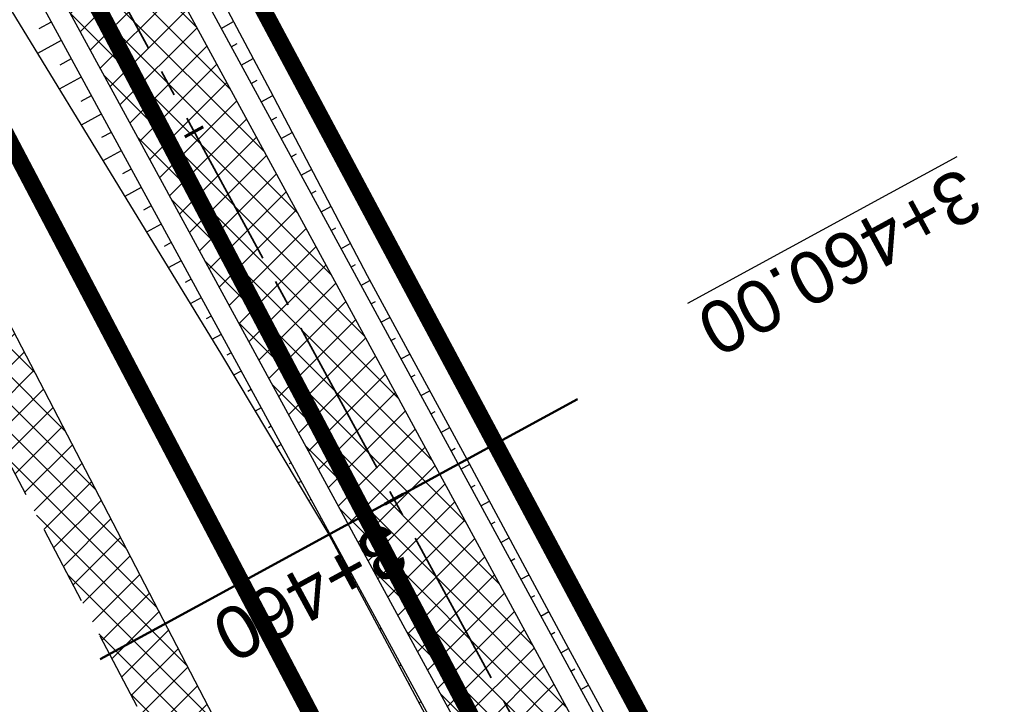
# Model space of a CAD drawing. Header units: metres. Extents: x 7529682 to 7533711, y 5721195 to 5727842.
# Tile 77 of 232: x 7531320 to 7531344, y 5724738 to 5724754. Entities that reach past the tile are written whole.
import ezdxf

# ---------------------------------------------------------------- set-up
doc = ezdxf.new("R2010")
doc.units = ezdxf.units.M
for name, pattern in [('817-dzialki-09-05-04$0$HIDDEN', [0.375, 0.25, -0.125]), ('ACAD_ISO05W100', [33, 24, -3, 0, -3, 0, -3]), ('CENTER2', [28.575000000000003, 19.05, -3.175, 3.175, -3.175]), ('HIDDEN', [9.524999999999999, 6.35, -3.175])]:
    doc.linetypes.add(name, pattern=pattern)
for name, color, linetype in [('C-DROGI-SYTUACJA', 7, 'Continuous'), ('C-DROGI-SYTUACJA-ETYKIETY', 7, 'Continuous'), ('D-hatch-pobocza', 131, 'Continuous'), ('D-pobocza', 60, 'Continuous'), ('D-rowy', 160, 'Continuous'), ('D-skarpa', 2, 'Continuous'), ('D-skarpa-kreskowanie', 2, 'Continuous')]:
    doc.layers.add(name, color=color, linetype=linetype)
for name, color, linetype, lineweight, true_color in [('D-hatch-ciag-pieszo-rowerowy', 7, 'Continuous', 13, 0xff9f80), ('D-LR-etap-III', 7, '817-dzialki-09-05-04$0$HIDDEN', 50, 0x00008f), ('D-przekroje-pop', 7, 'Continuous', 50, 0x000099)]:
    doc.layers.add(name, color=color, linetype=linetype, lineweight=lineweight, true_color=true_color)
for name, color, linetype, lineweight in [('D-krawędzie', 3, 'Continuous', 30), ('D-obrzeża', 2, 'Continuous', 30), ('D-pas-drogowy', 7, 'ACAD_ISO05W100', 50)]:
    doc.layers.add(name, color=color, linetype=linetype, lineweight=lineweight)
doc.layers.add('poprzeczki', color=7, linetype='Continuous', true_color=0x0000c7)
doc.styles.get("Standard").update_dxf_attribs({"font": 'arial.ttf'})

# ---------------------------------------------------------------- blocks, each defined once
blk = doc.blocks.new('AeccTickLine')
at = {"color": 0, "linetype": 'ByBlock', "lineweight": -2}
blk.add_line((0, 1), (-3.673819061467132e-16, -1), dxfattribs=at)

msp = doc.modelspace()

# ---------------------------------------------------------------- hatches: boundary and pattern name
at = {"layer": 'D-hatch-ciag-pieszo-rowerowy'}
h = msp.add_hatch(dxfattribs=at)
h.set_pattern_fill('ANSI37', color=256, scale=0.15, style=0)
h.set_pattern_definition([(45, (0.8853450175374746, 0.4649341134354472), (-0.3367596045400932, 0.3367596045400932), []), (135, (0.8853450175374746, 0.4649341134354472), (-0.3367596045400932, -0.3367596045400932), [])])
h.paths.add_polyline_path([(7531367.377036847, 5724666.22135762), (7531369.43540033, 5724667.677868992), (7531364.840925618, 5724676.397640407), (7531345.224062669, 5724715.750217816), (7531314.267532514, 5724772.612506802), (7531308.110039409, 5724784.431605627), (7531305.884994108, 5724783.291926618), (7531312.052212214, 5724771.453899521), (7531343.011382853, 5724714.585280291), (7531362.628782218, 5724675.232985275)])
at = {"layer": 'D-hatch-pobocza'}
h = msp.add_hatch(dxfattribs=at)
h.set_pattern_fill('ANSI37', color=256, scale=0.15, style=0)
h.set_pattern_definition([(45, (0, 0), (-0.3367596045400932, 0.3367596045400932), []), (135, (0, 0), (-0.3367596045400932, -0.3367596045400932), [])])
h.paths.add_polyline_path([(7531327.019999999, 5724733.24), (7531314.57, 5724757.21), (7531302.376963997, 5724780.71917558), (7531302.440936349, 5724776.853417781), (7531306.739858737, 5724768.664832), (7531335.094443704, 5724714.652299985), (7531357.3191504, 5724672.438740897), (7531360.382455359, 5724666.624949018), (7531361.969999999, 5724665.57), (7531363.099643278, 5724665.411740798), (7531353.58, 5724682.67), (7531345.94, 5724697.46), (7531339.269999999, 5724710)])

# ---------------------------------------------------------------- linework, layer by layer
at = {"layer": 'C-DROGI-SYTUACJA', "color": 10, "linetype": 'CENTER2', "lineweight": 35, "ltscale": 0.2}
msp.add_lwpolyline([(7531154.313313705, 5725078.4002911, -0.06893621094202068), (7531156.868938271, 5725074.829562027), (7531166.993104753, 5725055.549823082, -0.06873154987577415), (7531168.47910387, 5725051.431584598), (7531169.100428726, 5725048.502816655, 0.0687825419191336), (7531171.889509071, 5725040.775727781), (7531203.620916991, 5724980.378493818), (7531234.800499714, 5724921.534907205), (7531259.930515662, 5724874.055069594), (7531293.333031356, 5724810.085976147), (7531313.159872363, 5724772.033203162), (7531341.528881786, 5724719.923105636, -0.009023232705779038), (7531346.533284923, 5724710.322073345), (7531363.734853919, 5724675.815312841), (7531380.064961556, 5724644.822693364), (7531398.584264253, 5724609.362510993), (7531424.896642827, 5724559.228182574), (7531446.141834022, 5724518.960513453), (7531474.815809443, 5724464.451899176), (7531498.201389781, 5724419.897359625)], format="xyb", dxfattribs=at)
at = {"layer": 'D-krawędzie', "linetype": 'HIDDEN', "ltscale": 0.3, "flags": 128}
msp.add_lwpolyline([(7530572.009999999, 5726166.06), (7530620.380949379, 5726072.761487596), (7530641.555222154, 5726032.007915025), (7530660.960861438, 5725995.070069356), (7530689.128213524, 5725941.540167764), (7530707.335918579, 5725907.031820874), (7530725.255781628, 5725873.092686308), (7530743.969545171, 5725837.653904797), (7530770.526708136, 5725787.119408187), (7530787.864146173, 5725754.266918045), (7530809.897571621, 5725712.541613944), (7530824.739035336, 5725684.389287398), (7530840.856259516, 5725653.693092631), (7530860.675070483, 5725616.154465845), (7530865.283000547, 5725607.394015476), (7530878.050274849, 5725583.079962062), (7530918.171722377, 5725507.178125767), (7530950.162943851, 5725446.305402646), (7530993.419108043, 5725364.264712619), (7531022.766433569, 5725308.719304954), (7531053.80955549, 5725249.872416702), (7531081.165622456, 5725197.874670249), (7531103.902359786, 5725154.540603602), (7531128.123220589, 5725108.448161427), (7531149.3, 5725068.249999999), (7531167.380094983, 5725033.766927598), (7531197.164745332, 5724976.987689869), (7531228.151004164, 5724918.034426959), (7531253.152837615, 5724870.491119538), (7531286.7961686, 5724806.653565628), (7531306.739858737, 5724768.664832), (7531335.094443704, 5724714.652299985), (7531357.3191504, 5724672.438740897), (7531373.644908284, 5724641.454376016), (7531392.161870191, 5724605.998675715), (7531418.480331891, 5724555.852756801), (7531439.726902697, 5724515.582472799), (7531468.399107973, 5724461.077223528), (7531491.782023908, 5724416.527754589), (7531531.990296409, 5724339.832565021), (7531557.226635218, 5724291.658956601), (7531569.851546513, 5724267.577443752), (7531591.375556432, 5724226.547822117), (7531610.003879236, 5724191.103071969), (7531616.882991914, 5724177.998849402), (7531629.984986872, 5724153.025496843), (7531641.006768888, 5724132.021778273), (7531664.906257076, 5724087.616922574), (7531677.64401952, 5724064.785715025), (7531683.112433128, 5724054.988140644), (7531686.752875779, 5724048.180044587), (7531695.447538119, 5724031.696667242), (7531703.748818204, 5724015.917210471), (7531709.214143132, 5724005.513965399), (7531719.388607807, 5723986.14687362), (7531726.295217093, 5723973.000144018), (7531732.740794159, 5723960.735633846), (7531735.13, 5723956.19)], dxfattribs=at)
at = {"layer": 'D-LR-etap-III', "ltscale": 10, "flags": 128}
msp.add_lwpolyline([(7531750.474471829, 5723895.103125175, 0.4, 0.4, 0), (7531750.505, 5723895.13, 0.4, 0.4, 0), (7531682.71, 5724022.92, 0.4, 0.4, 0), (7531619.177023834, 5724147.203692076, 0.4, 0.4, 0), (7531592.308960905, 5724198.48863389, 0.4, 0.4, 0), (7531553.263875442, 5724272.918564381, 0.4, 0.4, 0), (7531504.019999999, 5724366.79, 0.4, 0.4, 0), (7531482.09, 5724407.62, 0.4, 0.4, 0), (7531412.350402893, 5724541.182759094, 0.4, 0.4, 0), (7531388.463669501, 5724586.929768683, 0.4, 0.4, 0), (7531345.12, 5724669.94, 0.4, 0.4, 0), (7531127.66, 5725081.67, 0.4, 0.4, 0), (7531059.253139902, 5725211.040795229, 0.4, 0.4, 0), (7531008.007244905, 5725307.953830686, 0.4, 0.4, 0), (7530964.181635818, 5725390.835555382, 0.4, 0.4, 0), (7530914.557354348, 5725484.683561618, 0.4, 0.4, 0), (7530865.243241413, 5725577.493975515, 0.4, 0.4, 0), (7530840.085257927, 5725624.058651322, 0.4, 0.4, 0), (7530802.559525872, 5725694.924584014, 0.4, 0.4, 0), (7530755.54, 5725787.51, 0.4, 0.4, 0), (7530708.717810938, 5725876.303221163, 0.4, 0.4, 0), (7530695.12, 5725902.09, 0.4, 0.4, 0), (7530642.91397006, 5726001.07839487, 0.4, 0.4, 0), (7530634.934723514, 5726016.146615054, 0.4, 0.4, 0), (7530610.820000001, 5726061.929999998, 0.4, 0.4, 0), (7530610.820000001, 5726061.929999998, 0.4, 0.4, 0), (7530607.21, 5726063.51, 0.4, 0.4, 0), (7530597.42, 5726080.68, 0.4, 0.4, 0), (7530591.16, 5726088.44, 0.4, 0.4, 0), (7530581.28, 5726107.21, 0.4, 0.4, 0), (7530571.29, 5726130.56, 0.4, 0.4, 0), (7530549.554994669, 5726171.527317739, 0.4, 0.4, 0), (7530531.014309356, 5726206.473807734, 0.4, 0.4, 0), (7530516.461208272, 5726236.016618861, 0.4, 0.4, 0), (7530500.798929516, 5726266.141265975, 0.4, 0.4, 0), (7530491.349999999, 5726283.94, 0.4, 0.4, 0), (7530482.4, 5726303.41, 0.4, 0.4, 0), (7530482.4, 5726303.41, 0.4, 0.4, 0), (7530450.41, 5726357.28, 0.4, 0.4, 0), (7530397.759396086, 5726458.499907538, 0.4, 0.4, 0), (7530334.707815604, 5726583.664702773, 0.4, 0.4, 0), (7530303.939274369, 5726645.167943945, 0.4, 0.4, 0), (7530300.509779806, 5726651.777515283, 0.4, 0.4, 0), (7530289.213532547, 5726671.966724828, 0.4, 0.4, 0), (7530281.54, 5726685.57, 0.4, 0.4, 0), (7530261.37085633, 5726724.163374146, 0.4, 0.4, 0), (7530254.03, 5726738.21, 0.4, 0.4, 0), (7530197.219999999, 5726845.06, 0.4, 0.4, 0), (7530194.71, 5726849.15, 0.4, 0.4, 0), (7530195.92, 5726850.75, 0.4, 0.4, 0), (7530170.546669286, 5726892.961489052, 0.4, 0.4, 0), (7530143.174718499, 5726945.065838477, 0.4, 0.4, 0), (7530105.059999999, 5727018.32, 0.4, 0.4, 0), (7530100.059999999, 5727027.16, 0.4, 0.4, 0), (7530062.318670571, 5727099.625398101, 0.4, 0.4, 0), (7530015.378537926, 5727189.420463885, 0.4, 0.4, 0), (7529983.207960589, 5727250.206596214, 0.4, 0.4, 0), (7529953.284293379, 5727306.74720398, 0.4, 0.4, 0), (7529900.67053443, 5727406.15903814, 0.4, 0.4, 0), (7529890.630239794, 5727425.131178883, 0.4, 0.4, 0), (7529875.155383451, 5727454.426350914, 0.4, 0.4, 0), (7529857.560096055, 5727487.787346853, 0.4, 0.4, 0), (7529835.194401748, 5727530.19312405, 0.4, 0.4, 0), (7529811.740544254, 5727574.662079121, 0.4, 0.4, 0), (7529792.101859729, 5727611.922638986, 0.4, 0.4, 0), (7529768.066117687, 5727657.469613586, 0.4, 0.4, 0), (7529755.210566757, 5727682.131373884, 0.4, 0.4, 0), (7529753.309999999, 5727681.13, 0.4, 0.4, 0), (7529739.21, 5727707.77, 0.4, 0.4, 0), (7529735.394745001, 5727711.251990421, 0.4, 0.4, 0), (7529725.42, 5727730.2, 0.4, 0.4, 0), (7529723.55, 5727729.88, 0.4, 0.4, 0), (7529695.566668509, 5727782.932080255, 0.4, 0.4, 0), (7529717.67971874, 5727794.024357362, 0.4, 0.4, 0), (7529736.274870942, 5727758.647400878, 0.4, 0.4, 0), (7529736.274870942, 5727758.647400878, 0.4, 0.4, 0), (7529744.511003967, 5727750.406106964, 0.4, 0.4, 0), (7529744.511003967, 5727750.406106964, 0.4, 0.4, 0), (7529750.282568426, 5727738.549848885, 0.4, 0.4, 0), (7529777.108510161, 5727687.569424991, 0.4, 0.4, 0), (7529796.51537536, 5727651.329932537, 0.4, 0.4, 0), (7529814.937945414, 5727616.793170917, 0.4, 0.4, 0), (7529839.006722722, 5727572.303976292, 0.4, 0.4, 0), (7529860.617626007, 5727532.509108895, 0.4, 0.4, 0), (7529882.348967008, 5727491.504261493, 0.4, 0.4, 0), (7529904.865139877, 5727449.096370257, 0.4, 0.4, 0), (7529920.747384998, 5727418.884773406, 0.4, 0.4, 0), (7529946.676504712, 5727368.547487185, 0.4, 0.4, 0), (7529972.024701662, 5727320.573310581, 0.4, 0.4, 0), (7529987.740014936, 5727290.153392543, 0.4, 0.4, 0), (7529996.497385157, 5727273.661630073, 0.4, 0.4, 0), (7530017.541471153, 5727234.202689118, 0.4, 0.4, 0), (7530033.053657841, 5727204.864166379, 0.4, 0.4, 0), (7530051.622983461, 5727170.222745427, 0.4, 0.4, 0), (7530069.276612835, 5727137.015751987, 0.4, 0.4, 0), (7530089.385386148, 5727097.533639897, 0.4, 0.4, 0), (7530109.712512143, 5727060.746615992, 0.4, 0.4, 0), (7530136.769722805, 5727011.640131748, 0.4, 0.4, 0), (7530162.446686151, 5726962.743777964, 0.4, 0.4, 0), (7530187.674104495, 5726916.992101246, 0.4, 0.4, 0), (7530207.820739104, 5726879.335323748, 0.4, 0.4, 0), (7530230.625609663, 5726834.518686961, 0.4, 0.4, 0), (7530262.288093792, 5726776.61832811, 0.4, 0.4, 0), (7530277.509672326, 5726760.213143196, 0.4, 0.4, 0), (7530286.036865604, 5726744.106684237, 0.4, 0.4, 0), (7530288.097472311, 5726735.884066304, 0.4, 0.4, 0), (7530290.393870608, 5726725.046963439, 0.4, 0.4, 0), (7530296.17664807, 5726713.582980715, 0.4, 0.4, 0), (7530302.726195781, 5726701.18226779, 0.4, 0.4, 0), (7530325.685047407, 5726657.466383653, 0.4, 0.4, 0), (7530343.243978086, 5726623.648592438, 0.4, 0.4, 0), (7530360.229820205, 5726591.746871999, 0.4, 0.4, 0), (7530383.20855044, 5726548.059469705, 0.4, 0.4, 0), (7530406.017875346, 5726503.605514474, 0.4, 0.4, 0), (7530427.464919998, 5726462.620289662, 0.4, 0.4, 0), (7530447.9278544, 5726424.388014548, 0.4, 0.4, 0), (7530471.126878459, 5726379.920667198, 0.4, 0.4, 0), (7530490.501003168, 5726343.033350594, 0.4, 0.4, 0), (7530509.499458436, 5726306.733076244, 0.4, 0.4, 0), (7530529.890269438, 5726267.244072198, 0.4, 0.4, 0), (7530543.852446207, 5726238.990319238, 0.4, 0.4, 0), (7530554.808897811, 5726218.943990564, 0.4, 0.4, 0), (7530559.027108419, 5726212.223286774, 0.4, 0.4, 0), (7530563.060988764, 5726206.409670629, 0.4, 0.4, 0), (7530566.93354971, 5726200.463543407, 0.4, 0.4, 0), (7530569.771022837, 5726194.901501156, 0.4, 0.4, 0), (7530571.47319415, 5726191.282350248, 0.4, 0.4, 0), (7530572.839142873, 5726188.024533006, 0.4, 0.4, 0), (7530575.295071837, 5726182.034664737, 0.4, 0.4, 0), (7530579.736851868, 5726173.306070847, 0.4, 0.4, 0), (7530583.3, 5726167.41, 0.4, 0.4, 0), (7530593.4, 5726163.33, 0.4, 0.4, 0), (7530598.618375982, 5726155.264489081, 0.4, 0.4, 0), (7530608.258304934, 5726140.497132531, 0.4, 0.4, 0), (7530603.269999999, 5726136.83, 0.4, 0.4, 0), (7530606.53, 5726131.84, 0.4, 0.4, 0), (7530604.239057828, 5726124.21679044, 0.4, 0.4, 0), (7530605.847136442, 5726121.630127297, 0.4, 0.4, 0), (7530608.971611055, 5726116.164124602, 0.4, 0.4, 0), (7530618.114293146, 5726097.791111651, 0.4, 0.4, 0), (7530651.213125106, 5726034.959524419, 0.4, 0.4, 0), (7530670.243741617, 5725998.61095082, 0.4, 0.4, 0), (7530698.075474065, 5725945.952624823, 0.4, 0.4, 0), (7530716.505955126, 5725911.3051464, 0.4, 0.4, 0), (7530735.223454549, 5725875.667401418, 0.4, 0.4, 0), (7530752.504235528, 5725842.154920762, 0.4, 0.4, 0), (7530778.310652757, 5725793.501254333, 0.4, 0.4, 0), (7530797.499961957, 5725756.381811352, 0.4, 0.4, 0), (7530812.518974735, 5725728.28874362, 0.4, 0.4, 0), (7530820.039295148, 5725713.160404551, 0.4, 0.4, 0), (7530822.422446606, 5725710.193574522, 0.4, 0.4, 0), (7530833.154893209, 5725688.800634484, 0.4, 0.4, 0), (7530849.629354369, 5725656.158601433, 0.4, 0.4, 0), (7530867.98290276, 5725621.963939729, 0.4, 0.4, 0), (7530872.629809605, 5725612.88760475, 0.4, 0.4, 0), (7530880.354488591, 5725597.594500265, 0.4, 0.4, 0), (7530883.839446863, 5725593.389159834, 0.4, 0.4, 0), (7530891.782113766, 5725587.763349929, 0.4, 0.4, 0), (7530895.038670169, 5725584.280746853, 0.4, 0.4, 0), (7530897.033644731, 5725580.941110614, 0.4, 0.4, 0), (7530900.951646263, 5725579.945856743, 0.4, 0.4, 0), (7530904.80970798, 5725571.977328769, 0.4, 0.4, 0), (7530903.682362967, 5725568.566434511, 0.4, 0.4, 0), (7530908.900614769, 5725558.844845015, 0.4, 0.4, 0), (7530910.252030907, 5725545.671606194, 0.4, 0.4, 0), (7530912.872986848, 5725538.645543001, 0.4, 0.4, 0), (7530945.278171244, 5725478.464284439, 0.4, 0.4, 0), (7530959.692318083, 5725450.24628822, 0.4, 0.4, 0), (7531002.82670893, 5725368.192370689, 0.4, 0.4, 0), (7531044.703532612, 5725290.314293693, 0.4, 0.4, 0), (7531064.098839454, 5725253.212562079, 0.4, 0.4, 0), (7531083.010253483, 5725216.677517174, 0.4, 0.4, 0), (7531113.013137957, 5725158.465613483, 0.4, 0.4, 0), (7531137.364304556, 5725113.07076138, 0.4, 0.4, 0), (7531150.830830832, 5725086.711759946, 0.4, 0.4, 0), (7531159.745663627, 5725076.640848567, 0.4, 0.4, 0), (7531166.309999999, 5725074.58, 0.4, 0.4, 0), (7531172.29, 5725062.58, 0.4, 0.4, 0), (7531170.589828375, 5725055.605912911, 0.4, 0.4, 0), (7531173.732823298, 5725044.080706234, 0.4, 0.4, 0), (7531215.342008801, 5724964.859648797, 0.4, 0.4, 0), (7531238.054496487, 5724921.684649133, 0.4, 0.4, 0), (7531262.389821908, 5724875.282876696, 0.4, 0.4, 0), (7531295.587160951, 5724811.265731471, 0.4, 0.4, 0), (7531348.487908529, 5724712.362812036, 0.4, 0.4, 0), (7531363.740817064, 5724682.68394264, 0.4, 0.4, 0), (7531366.986905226, 5724675.865317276, 0.4, 0.4, 0), (7531382.541261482, 5724646.110625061, 0.4, 0.4, 0), (7531401.299165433, 5724610.874551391, 0.4, 0.4, 0), (7531428.964837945, 5724558.862274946, 0.4, 0.4, 0), (7531449.111202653, 5724520.397801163, 0.4, 0.4, 0), (7531477.292992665, 5724465.831467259, 0.4, 0.4, 0), (7531500.996290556, 5724421.112506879, 0.4, 0.4, 0), (7531512.121834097, 5724400.549045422, 0.4, 0.4, 0), (7531513.78163794, 5724396.757451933, 0.4, 0.4, 0), (7531526.32, 5724379.39, 0.4, 0.4, 0), (7531566.783642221, 5724302.73628205, 0.4, 0.4, 0), (7531578.579156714, 5724282.774819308, 0.4, 0.4, 0), (7531584.232619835, 5724273.111246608, 0.4, 0.4, 0), (7531590.109283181, 5724263.508189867, 0.4, 0.4, 0), (7531593.027899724, 5724258.771479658, 0.4, 0.4, 0), (7531595.711841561, 5724254.226824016, 0.4, 0.4, 0), (7531601.659976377, 5724243.898197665, 0.4, 0.4, 0), (7531606.097733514, 5724235.986407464, 0.4, 0.4, 0), (7531609.382207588, 5724230.799061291, 0.4, 0.4, 0), (7531611.580260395, 5724227.671180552, 0.4, 0.4, 0), (7531612.707802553, 5724225.86410867, 0.4, 0.4, 0), (7531618.665224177, 5724214.480919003, 0.4, 0.4, 0), (7531619.885522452, 5724212.333950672, 0.4, 0.4, 0), (7531620.931818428, 5724210.787064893, 0.4, 0.4, 0), (7531623.518605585, 5724207.111542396, 0.4, 0.4, 0), (7531626.143926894, 5724203.61306897, 0.4, 0.4, 0), (7531632.022984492, 5724196.485954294, 0.4, 0.4, 0), (7531653.949089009, 5724152.617641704, 0.4, 0.4, 0), (7531656.750690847, 5724143.103797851, 0.4, 0.4, 0), (7531659.61440691, 5724133.254504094, 0.4, 0.4, 0), (7531661.627147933, 5724128.646047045, 0.4, 0.4, 0.01093811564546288), (7531674.314987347, 5724101.43546424, 0.4, 0.4, 0), (7531685.137626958, 5724081.408252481, 0.4, 0.4, 0), (7531692.159945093, 5724066.277333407, 0.4, 0.4, 0), (7531699.662164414, 5724051.388120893, 0.4, 0.4, 0), (7531704.480624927, 5724040.808561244, 0.4, 0.4, 0), (7531704.480624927, 5724040.808561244, 0.4, 0.4, 0), (7531704.401251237, 5724037.368913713, 0.4, 0.4, 0), (7531720.383609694, 5724003.441317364, 0.4, 0.4, 0), (7531728.79890528, 5723986.206298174, 0.4, 0.4, 0), (7531733.237926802, 5723977.192631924, 0.4, 0.4, 0), (7531736.750027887, 5723969.505210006, 0.4, 0.4, 0), (7531737.336143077, 5723968.518916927, 0.4, 0.4, 0), (7531738.285051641, 5723967.699360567, 0.4, 0.4, 0), (7531742.180915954, 5723962.346428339, 0.4, 0.4, 0), (7531744.286141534, 5723958.615526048, 0.4, 0.4, 0), (7531755.393260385, 5723944.192617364, 0.4, 0.4, 0), (7531758.69, 5723936.76, 0.4, 0.4, 0), (7531780.08, 5723929.25, 0.4, 0.4, 0), (7531792.611989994, 5723906.337708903, 0.4, 0.4, 0), (7531792.611989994, 5723906.337708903, 0.4, 0.4, 0), (7531756.962094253, 5723883.055323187, 0.4, 0.4, 0), (7531750.46, 5723895.130000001, 0.4, 0.4, 0), (7531750.46, 5723895.130000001, 0, 0, 0)], format="xyseb", dxfattribs=at)
at = {"layer": 'D-obrzeża'}
for points in [[(7531162.547399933, 5725061.317843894), (7531165.881540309, 5725054.958839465, -0.06857369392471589), (7531167.270284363, 5725051.106338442), (7531167.914945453, 5725048.067569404, 0.06878949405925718), (7531170.704411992, 5725040.339745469), (7531202.515371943, 5724979.795162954), (7531233.695975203, 5724920.949650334), (7531258.824090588, 5724873.473403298), (7531292.224994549, 5724809.507396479), (7531312.052212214, 5724771.453899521), (7531340.423454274, 5724719.339022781, -0.009020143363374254), (7531345.426151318, 5724709.741280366), (7531362.628782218, 5724675.232985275), (7531378.958019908, 5724644.242016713), (7531397.476854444, 5724608.78273076), (7531423.790449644, 5724558.646084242), (7531445.035916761, 5724518.377892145), (7531473.709538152, 5724463.869950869), (7531497.094585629, 5724419.316425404), (7531505.905040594, 5724402.510940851, -0.03317121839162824), (7531508.586352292, 5724396.450655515), (7531511.248060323, 5724389.164100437)], [(7531369.43540033, 5724667.677868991), (7531364.840925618, 5724676.397640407), (7531347.640418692, 5724710.902865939, 0.009026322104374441), (7531342.634309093, 5724720.507188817), (7531314.267532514, 5724772.612506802), (7531308.109506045, 5724784.431332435)]]:
    msp.add_lwpolyline(points, format="xyb", dxfattribs=at)
at = {"layer": 'D-pas-drogowy', "ltscale": 0.2, "flags": 128}
msp.add_lwpolyline([(7531633.018560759, 5724182.834272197, 0.4, 0.4, 0), (7531617.558899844, 5724211.608162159, 0.4, 0.4, 0), (7531566.783642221, 5724302.73628205, 0.4, 0.4, 0), (7531538.419082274, 5724356.469679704, 0.4, 0.4, 0), (7531526.32, 5724379.39, 0.4, 0.4, 0), (7531516.102085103, 5724393.607319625, 0.4, 0.4, 0.001485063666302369), (7531513.78037409, 5724396.837773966, 0.4, 0.4, 0), (7531501.87, 5724413.41, 0.4, 0.4, 0), (7531474.926107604, 5724464.507896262, 0.4, 0.4, 0), (7531446.200436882, 5724518.992313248, 0.4, 0.4, 0), (7531424.962185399, 5724559.262257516, 0.4, 0.4, 0), (7531398.444460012, 5724609.565801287, 0.4, 0.4, 0), (7531379.647455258, 5724645.216004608, 0.4, 0.4, 0), (7531365.23, 5724672.56, 0.4, 0.4, 0), (7531341.305752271, 5724717.915356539, 0.4, 0.4, 0), (7531312.899996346, 5724771.788898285, 0.4, 0.4, 0), (7531292.590923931, 5724810.306502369, 0.4, 0.4, 0), (7531259.391619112, 5724873.271351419, 0.4, 0.4, 0), (7531233.740401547, 5724921.922582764, 0.4, 0.4, 0), (7531203.072738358, 5724980.092044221, 0.4, 0.4, 0), (7531173.471398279, 5725036.225177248, 0.4, 0.4, 0), (7531168.269999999, 5725046.09, 0.4, 0.4, 0), (7531172.29, 5725062.58, 0.4, 0.4, 0), (7531166.309999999, 5725074.58, 0.4, 0.4, 0), (7531150.32, 5725079.6, 0.4, 0.4, 0), (7531141.5, 5725096.43, 0.4, 0.4, 0), (7531109.311735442, 5725157.814415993, 0.4, 0.4, 0), (7531086.641300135, 5725201.047918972, 0.4, 0.4, 0), (7531059.198258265, 5725253.383662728, 0.4, 0.4, 0), (7531028.206828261, 5725312.48946212, 0.4, 0.4, 0), (7530999.104694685, 5725367.990143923, 0.4, 0.4, 0), (7530956.247527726, 5725449.724815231, 0.4, 0.4, 0), (7530924.397774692, 5725510.463768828, 0.4, 0.4, 0), (7530897.509999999, 5725561.74, 0.4, 0.4, 0), (7530894.46, 5725566.14, 0.4, 0.4, 0), (7530892.16, 5725570.49, 0.4, 0.4, 0), (7530869.362688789, 5725613.307018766, 0.4, 0.4, 0), (7530861.693971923, 5725627.704613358, 0.4, 0.4, 0), (7530852.74, 5725644.52, 0.4, 0.4, 0), (7530831.509999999, 5725684.2, 0.4, 0.4, 0), (7530811.13, 5725722.52, 0.4, 0.4, 0), (7530792.3476413, 5725757.940652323, 0.4, 0.4, 0), (7530768.03, 5725803.8, 0.4, 0.4, 0), (7530748.768542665, 5725840.178507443, 0.4, 0.4, 0), (7530727.7, 5725879.97, 0.4, 0.4, 0), (7530712.0981582, 5725909.54523909, 0.4, 0.4, 0), (7530693.644105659, 5725944.645156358, 0.4, 0.4, 0), (7530665.702224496, 5725997.538976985, 0.4, 0.4, 0), (7530641.759999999, 5726042.88, 0.4, 0.4, 0), (7530616.5, 5726091.48, 0.4, 0.4, 0), (7530604.628439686, 5726114.319880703, 0.4, 0.4, -0.007762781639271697), (7530602.5, 5726118.43, 0.4, 0.4, 0), (7530603.992037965, 5726123.394821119, 0.4, 0.4, 0), (7530606.53, 5726131.84, 0.4, 0.4, 0), (7530603.269999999, 5726136.83, 0.4, 0.4, 0), (7530593.775620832, 5726151.368713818, 0.4, 0.4, 0), (7530590.202637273, 5726156.84001263, 0.4, 0.4, 0), (7530583.3, 5726167.41, 0.4, 0.4, 0), (7530580.578343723, 5726170.427567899, 0.4, 0.4, 0), (7530575.849999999, 5726175.67, 0.4, 0.4, 0), (7530569.009999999, 5726186.66, 0.4, 0.4, 0), (7530562.555322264, 5726199.189409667, 0.4, 0.4, 0), (7530555.67, 5726211.39, 0.4, 0.4, 0), (7530548.29, 5726224.23, 0.4, 0.4, 0), (7530540.58, 5726237.71, 0.4, 0.4, 0), (7530532.679999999, 5726252.65, 0.4, 0.4, 0), (7530524.059999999, 5726269.35, 0.4, 0.4, 0), (7530502.82, 5726309.91, 0.4, 0.4, 0), (7530488.83, 5726336.63, 0.4, 0.4, 0), (7530466.03, 5726380.16, 0.4, 0.4, 0), (7530438.469999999, 5726432.77, 0.4, 0.4, 0), (7530424.53, 5726459.09, 0.4, 0.4, 0), (7530401.63, 5726502.97, 0.4, 0.4, 0), (7530383.38, 5726538.06, 0.4, 0.4, 0), (7530353.969999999, 5726593.52, 0.4, 0.4, 0), (7530338.469999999, 5726622.74, 0.4, 0.4, 0), (7530322.009999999, 5726653.88, 0.4, 0.4, 0), (7530297.54, 5726700.33, 0.4, 0.4, 0), (7530287.38, 5726719.6, 0.4, 0.4, 0), (7530285.94993921, 5726722.315508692, 0.4, 0.4, 0), (7530280.259999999, 5726733.12, 0.4, 0.4, 0), (7530266.73, 5726758.74, 0.4, 0.4, 0), (7530260.42, 5726770.47, 0.4, 0.4, 0), (7530253.25, 5726783.82, 0.4, 0.4, 0), (7530244.95, 5726799.33, 0.4, 0.4, 0), (7530239.389999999, 5726808.49, 0.4, 0.4, 0), (7530238.29, 5726807.9, 0.4, 0.4, 0), (7530218.11, 5726850.67, 0.4, 0.4, 0), (7530175.906646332, 5726928.168028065, 0.4, 0.4, 0), (7530096.679999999, 5727076.15, 0.4, 0.4, 0), (7530094.679999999, 5727079.89, 0.4, 0.4, 0), (7530064.59693469, 5727135.522637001, 0.4, 0.4, 0), (7530046.730970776, 5727168.8921561, 0.4, 0.4, 0), (7530025.803045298, 5727208.461374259, 0.4, 0.4, 0), (7530012.846501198, 5727232.979315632, 0.4, 0.4, 0), (7529994.15, 5727268.45, 0.4, 0.4, 0), (7529981.670868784, 5727291.93018666, 0.4, 0.4, 0), (7529949.889999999, 5727351.73, 0.4, 0.4, 0), (7529924.75, 5727399.03, 0.4, 0.4, 0), (7529915.515824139, 5727417.099754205, 0.4, 0.4, 0), (7529885.83, 5727475.19, 0.4, 0.4, 0), (7529862.559999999, 5727519.97, 0.4, 0.4, 0), (7529852.984923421, 5727538.191086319, 0.4, 0.4, 0), (7529836.513084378, 5727569.51130111, 0.4, 0.4, 0), (7529815.36890814, 5727609.140983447, 0.4, 0.4, 0), (7529792.795203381, 5727651.247499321, 0.4, 0.4, 0), (7529774.199114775, 5727685.858348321, 0.4, 0.4, 0), (7529746.966026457, 5727736.059440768, 0.4, 0.4, 0), (7529733.92, 5727757.62, 0.4, 0.4, 0), (7529708.607472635, 5727806.388536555, 0.4, 0.4, 0), (7529688.491967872, 5727796.344621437, 0.4, 0.4, 0), (7529723.55, 5727729.88, 0.4, 0.4, 0), (7529725.42, 5727730.2, 0.4, 0.4, 0), (7529735.38, 5727711.28, 0.4, 0.4, 0), (7529739.21, 5727707.77, 0.4, 0.4, 0), (7529753.309999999, 5727681.13, 0.4, 0.4, 0), (7529755.178396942, 5727682.114424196, 0.4, 0.4, 0), (7529792.101859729, 5727611.922638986, 0.4, 0.4, 0), (7529811.740544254, 5727574.662079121, 0.4, 0.4, 0), (7529835.194401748, 5727530.19312405, 0.4, 0.4, 0), (7529857.560096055, 5727487.787346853, 0.4, 0.4, 0), (7529875.155383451, 5727454.426350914, 0.4, 0.4, 0), (7529890.630239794, 5727425.131178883, 0.4, 0.4, 0), (7529900.67053443, 5727406.15903814, 0.4, 0.4, 0), (7529953.284293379, 5727306.74720398, 0.4, 0.4, 0), (7529983.207960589, 5727250.206596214, 0.4, 0.4, 0), (7530015.378537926, 5727189.420463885, 0.4, 0.4, 0), (7530062.318670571, 5727099.625398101, 0.4, 0.4, 0), (7530100.059999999, 5727027.16, 0.4, 0.4, 0), (7530105.059999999, 5727018.32, 0.4, 0.4, 0), (7530143.174718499, 5726945.065838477, 0.4, 0.4, 0), (7530170.546669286, 5726892.961489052, 0.4, 0.4, 0), (7530195.92, 5726850.75, 0.4, 0.4, 0), (7530194.71, 5726849.15, 0.4, 0.4, 0), (7530197.219999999, 5726845.06, 0.4, 0.4, 0), (7530254.03, 5726738.21, 0.4, 0.4, 0), (7530261.37085633, 5726724.163374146, 0.4, 0.4, 0), (7530281.54, 5726685.57, 0.4, 0.4, 0), (7530289.213532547, 5726671.966724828, 0.4, 0.4, 0), (7530300.509779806, 5726651.777515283, 0.4, 0.4, 0), (7530303.939274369, 5726645.167943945, 0.4, 0.4, 0), (7530334.707815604, 5726583.664702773, 0.4, 0.4, 0), (7530397.759396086, 5726458.499907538, 0.4, 0.4, 0), (7530450.41, 5726357.28, 0.4, 0.4, 0), (7530482.4, 5726303.41, 0.4, 0.4, 0), (7530483.687990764, 5726301.003383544, 0.4, 0.4, 0), (7530491.349999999, 5726283.94, 0.4, 0.4, 0), (7530512.67, 5726243.78, 0.4, 0.4, 0), (7530529.429999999, 5726209.46, 0.4, 0.4, 0), (7530571.29, 5726130.56, 0.4, 0.4, 0), (7530581.28, 5726107.21, 0.4, 0.4, 0), (7530591.16, 5726088.44, 0.4, 0.4, 0), (7530597.42, 5726080.68, 0.4, 0.4, 0), (7530607.21, 5726063.51, 0.4, 0.4, 0), (7530610.820000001, 5726061.929999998, 0.4, 0.4, 0), (7530634.934723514, 5726016.146615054, 0.4, 0.4, 0), (7530642.91397006, 5726001.07839487, 0.4, 0.4, 0), (7530695.12, 5725902.09, 0.4, 0.4, 0), (7530708.717810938, 5725876.303221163, 0.4, 0.4, 0), (7530755.54, 5725787.51, 0.4, 0.4, 0), (7530802.559525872, 5725694.924584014, 0.4, 0.4, 0), (7530840.085257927, 5725624.058651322, 0.4, 0.4, 0), (7530865.243241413, 5725577.493975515, 0.4, 0.4, 0), (7530914.557354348, 5725484.683561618, 0.4, 0.4, 0), (7530964.181635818, 5725390.835555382, 0.4, 0.4, 0), (7531008.007244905, 5725307.953830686, 0.4, 0.4, 0), (7531059.253139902, 5725211.040795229, 0.4, 0.4, 0), (7531127.66, 5725081.67, 0.4, 0.4, 0), (7531345.12, 5724669.94, 0.4, 0.4, 0), (7531388.463669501, 5724586.929768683, 0.4, 0.4, 0), (7531412.350402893, 5724541.182759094, 0.4, 0.4, 0), (7531482.09, 5724407.62, 0.4, 0.4, 0), (7531504.019999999, 5724366.79, 0.4, 0.4, 0), (7531519.374444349, 5724337.520497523, 0.4, 0.4, 0), (7531563.748815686, 5724252.931583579, 0.4, 0.4, 0), (7531602.175111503, 5724179.681224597, 0.4, 0.4, 0), (7531619.177023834, 5724147.203692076, 0.4, 0.4, 0), (7531625.038493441, 5724135.63500206, 0.4, 0.4, 0), (7531656.796442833, 5724073.31633882, 0.4, 0.4, 0), (7531675.12, 5724037.36, 0.4, 0.4, 0), (7531682.71, 5724022.92, 0.4, 0.4, 0), (7531705.565196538, 5723979.810545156, 0.4, 0.4, 0), (7531736.605941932, 5723921.261514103, 0.4, 0.4, 0), (7531750.46, 5723895.130000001, 0.4, 0.4, 0), (7531740.769999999, 5723886.56, 0.4, 0.4, 0), (7531732.86, 5723885, 0.4, 0.4, 0), (7531722.179999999, 5723887.77, 0.4, 0.4, 0), (7531729.87, 5723862.17, 0.4, 0.4, 0), (7531742.92, 5723861.93, 0.4, 0.4, 0), (7531763.71, 5723859.52, 0.4, 0.4, 0), (7531768.42, 5723854.12, 0.4, 0.4, 0), (7531787.42, 5723817.97, 0.4, 0.4, 0), (7531795.57, 5723809.82, 0.4, 0.4, 0), (7531816.346897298, 5723819.850397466, 0.4, 0.4, 0), (7531816.346897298, 5723819.850397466, 0.4, 0.4, 0), (7531805.059999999, 5723843.23, 0.4, 0.4, 0), (7531803.61, 5723886.23, 0.4, 0.4, 0), (7531803.61, 5723886.23, 0.4, 0.4, 0), (7531780.08, 5723929.25, 0.4, 0.4, 0), (7531758.69, 5723936.76, 0.4, 0.4, 0), (7531749.3590272, 5723946.412126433, 0.4, 0.4, 0), (7531742.71, 5723953.29, 0.4, 0.4, 0), (7531735.177368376, 5723967.877529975, 0.4, 0.4, 0), (7531722.37, 5723992.68, 0.4, 0.4, 0), (7531705.041669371, 5724030.885563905, 0.4, 0.4, 0), (7531699.469999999, 5724043.17, 0.4, 0.4, 0), (7531692.69, 5724058.11, 0.4, 0.4, 0), (7531679.672010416, 5724084.016803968, 0.4, 0.4, 0), (7531674.55, 5724094.21, 0.4, 0.4, 0), (7531666.633166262, 5724114.002855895, 0.4, 0.4, 0), (7531649, 5724153.82, 0.4, 0.4, 0), (7531641.49, 5724149.34, 0.4, 0.4, 0), (7531626.04, 5724179.34, 0.4, 0.4, 0), (7531633.03, 5724182.84, 0, 0, 0)], format="xyseb", dxfattribs=at)
at = {"layer": 'D-pobocza'}
for points in [[(7531369.847073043, 5724667.969171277), (7531365.283277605, 5724676.630717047), (7531348.083277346, 5724711.135171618, 0.00902757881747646), (7531343.076474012, 5724720.740833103), (7531314.710596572, 5724772.844228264), (7531308.552634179, 5724784.662930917)], [(7531305.449640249, 5724783.043847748), (7531311.609148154, 5724771.222178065), (7531339.981283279, 5724719.10538961, -0.009018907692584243), (7531344.983297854, 5724709.508963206), (7531362.186353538, 5724675.000054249), (7531366.92651407, 5724666.003788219)]]:
    msp.add_lwpolyline(points, format="xyb", dxfattribs=at)
msp.add_lwpolyline([(7531363.099643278, 5724665.411740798), (7531353.58, 5724682.67), (7531345.94, 5724697.46), (7531339.269999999, 5724710), (7531327.019999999, 5724733.24), (7531314.57, 5724757.21), (7531302.376963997, 5724780.71917558)], dxfattribs=at)
at = {"layer": 'D-przekroje-pop', "extrusion": (-0.4781416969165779, 0.878282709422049, 0), "elevation": 1426900.208129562}
msp.add_lwpolyline([(-9351879.341974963, 0), (-9351874.341974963, 0), (-9351866.341974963, 0)], dxfattribs=at)
at = {"layer": 'D-rowy', "linetype": 'HIDDEN', "ltscale": 0.1, "const_width": 0.4, "flags": 128}
msp.add_lwpolyline([(7531506.121399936, 5724397.133351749), (7531489.190578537, 5724429.34060068), (7531483.400111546, 5724440.512095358), (7531478.412312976, 5724450.146766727), (7531462.901323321, 5724479.304166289), (7531434.632959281, 5724532.161646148), (7531396.749002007, 5724604.644561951), (7531378.596106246, 5724640.173238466), (7531368.21, 5724659.05), (7531363.9, 5724666.92), (7531355.876537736, 5724682.661796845), (7531338.032693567, 5724716.834919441), (7531309.901853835, 5724770.33291588), (7531304.158114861, 5724781.147276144), (7531299.737467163, 5724789.052054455), (7531294.930113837, 5724798.468047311), (7531279.862466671, 5724827.641362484), (7531247.714582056, 5724888.416734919), (7531220.373424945, 5724940.87265548), (7531195.513546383, 5724987.526839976), (7531168.705641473, 5725038.836315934), (7531161.295913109, 5725053.454680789), (7531161.295913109, 5725053.454680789)], dxfattribs=at)
at = {"layer": 'D-skarpa', "linetype": 'Continuous'}
for points in [[(7531308.830974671, 5724784.800872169), (7531309.528542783, 5724783.413272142), (7531311.777562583, 5724778.947099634), (7531314.902509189, 5724772.941178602), (7531316.427602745, 5724770.134832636), (7531318.814479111, 5724765.741332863), (7531321.334318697, 5724761.420218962), (7531323.737921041, 5724757.0358249), (7531326.086386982, 5724752.621414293), (7531328.404542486, 5724748.190502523), (7531330.796603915, 5724743.799825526), (7531333.164660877, 5724739.396080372), (7531335.546060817, 5724734.999599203), (7531337.952341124, 5724730.616663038), (7531340.324313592, 5724726.215049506), (7531343.214817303, 5724720.840937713)], [(7531305.387024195, 5724783.03686401), (7531306.126251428, 5724781.640557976), (7531308.38996602, 5724777.182041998), (7531310.466167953, 5724772.625825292), (7531311.19867267, 5724771.011348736), (7531312.656867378, 5724768.082024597), (7531317.117529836, 5724759.124577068), (7531317.519569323, 5724758.402954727), (7531324.921237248, 5724746.294172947), (7531327.491524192, 5724742.000522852), (7531329.848787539, 5724737.590901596), (7531332.220521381, 5724733.189158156), (7531339.985989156, 5724719.083146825)]]:
    msp.add_lwpolyline(points, dxfattribs=at)
at = {"layer": 'D-skarpa-kreskowanie', "linetype": 'Continuous'}
for p, q in [((7531320.848474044, 5724754.250261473, 108.7301755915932), (7531320.551908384, 5724754.088809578, 108.5050540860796)), ((7531324.913024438, 5724754.104228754, 108.8640750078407), (7531325.211177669, 5724754.266544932, 108.6377483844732)), ((7531321.087544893, 5724753.811120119, 108.7311167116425), (7531320.516443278, 5724753.500209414, 108.297596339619)), ((7531325.152095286, 5724753.665087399, 108.86501612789), (7531325.299059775, 5724753.745095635, 108.7534561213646)), ((7531321.326615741, 5724753.371978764, 108.7320578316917), (7531321.052079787, 5724753.222519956, 108.5236589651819)), ((7531325.391166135, 5724753.225946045, 108.8659572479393), (7531325.680870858, 5724753.38366281, 108.6460438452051)), ((7531321.565686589, 5724752.932837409, 108.732998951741), (7531321.038644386, 5724752.645912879, 108.3329238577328)), ((7531325.630236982, 5724752.78680469, 108.8668983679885), (7531325.772977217, 5724752.86451322, 108.758544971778)), ((7531321.804757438, 5724752.493696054, 108.7339400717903), (7531321.552251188, 5724752.356230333, 108.5422638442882)), ((7531325.869307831, 5724752.347663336, 108.8678394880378), (7531326.149735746, 5724752.500329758, 108.6549680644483)), ((7531322.043828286, 5724752.0545547, 108.7348811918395), (7531321.560845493, 5724751.791616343, 108.3682513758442)), ((7531326.108378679, 5724751.90852198, 108.8687806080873), (7531326.244964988, 5724751.98288028, 108.7650986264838)), ((7531322.282899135, 5724751.615413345, 108.7358223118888), (7531322.052422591, 5724751.48994071, 108.560868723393)), ((7531326.347449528, 5724751.469380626, 108.8697217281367), (7531326.613366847, 5724751.614147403, 108.6678652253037)), ((7531322.521969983, 5724751.176271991, 108.7367634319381), (7531322.083046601, 5724750.937319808, 108.4035788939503)), ((7531326.586520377, 5724751.030239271, 108.8706628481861), (7531326.715851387, 5724751.100647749, 108.7724883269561)), ((7531322.761040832, 5724750.737130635, 108.7377045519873), (7531322.552593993, 5724750.623651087, 108.5794736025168)), ((7531326.825591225, 5724750.591097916, 108.8716039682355), (7531327.076997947, 5724750.727965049, 108.6807623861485)), ((7531323.00011168, 5724750.297989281, 108.7386456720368), (7531322.60524771, 5724750.083023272, 108.438906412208)), ((7531327.064662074, 5724750.151956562, 108.8725450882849), (7531327.186737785, 5724750.218415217, 108.7798780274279)), ((7531323.239182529, 5724749.858847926, 108.7395867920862), (7531323.052765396, 5724749.757361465, 108.5980784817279)), ((7531327.303732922, 5724749.712815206, 108.8734862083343), (7531327.540629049, 5724749.841782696, 108.6936595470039)), ((7531323.478253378, 5724749.419706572, 108.7405279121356), (7531323.127448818, 5724749.228726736, 108.4742339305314)), ((7531327.542803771, 5724749.273673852, 108.8744273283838), (7531327.657624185, 5724749.336182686, 108.7872677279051)), ((7531323.717324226, 5724748.980565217, 108.741469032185), (7531323.5529368, 5724748.891071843, 108.616683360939)), ((7531327.781874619, 5724748.834532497, 108.8753684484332), (7531328.004260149, 5724748.955600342, 108.7065567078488)), ((7531323.956395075, 5724748.541423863, 108.7424101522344), (7531323.649649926, 5724748.374430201, 108.5095614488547)), ((7531328.020945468, 5724748.395391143, 108.8763095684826), (7531328.128510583, 5724748.453950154, 108.7946574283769)), ((7531324.195465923, 5724748.102282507, 108.7433512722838), (7531324.053108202, 5724748.02478222, 108.6352882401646)), ((7531328.260016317, 5724747.956249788, 108.877250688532), (7531328.469910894, 5724748.070517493, 108.7179207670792)), ((7531324.434536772, 5724747.663141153, 108.7442923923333), (7531324.171851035, 5724747.520133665, 108.544888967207)), ((7531328.499087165, 5724747.517108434, 108.8781918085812), (7531328.604102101, 5724747.574279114, 108.7984754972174)), ((7531324.673607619, 5724747.223999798, 108.7452335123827), (7531324.553279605, 5724747.158492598, 108.6538931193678)), ((7531328.738158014, 5724747.077967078, 108.8791329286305), (7531328.94832318, 5724747.192382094, 108.7195976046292)), ((7531324.912678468, 5724746.784858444, 108.7461746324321), (7531324.694052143, 5724746.66583713, 108.5802164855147)), ((7531328.977228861, 5724746.638825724, 108.8800740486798), (7531329.082379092, 5724746.696070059, 108.8002550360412)), ((7531325.151749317, 5724746.345717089, 108.7471157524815), (7531325.053186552, 5724746.292059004, 108.6722972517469)), ((7531329.21629971, 5724746.199684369, 108.881015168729), (7531329.426735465, 5724746.314246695, 108.721274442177)), ((7531325.390820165, 5724745.906575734, 108.7480568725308), (7531325.211652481, 5724745.80903591, 108.6120515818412)), ((7531329.455370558, 5724745.760543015, 108.8819562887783), (7531329.560656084, 5724745.817861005, 108.8020345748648)), ((7531325.629891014, 5724745.467434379, 108.74899799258), (7531325.549286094, 5724745.42355264, 108.6878112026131)), ((7531329.694441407, 5724745.32140166, 108.8828974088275), (7531329.905147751, 5724745.436111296, 108.7229512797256)), ((7531325.868961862, 5724745.028293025, 108.7499391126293), (7531325.72570987, 5724744.950305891, 108.6411972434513)), ((7531329.933512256, 5724744.882260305, 108.8838385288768), (7531330.038933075, 5724744.939651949, 108.8038141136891)), ((7531326.108032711, 5724744.58915167, 108.7508802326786), (7531326.045385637, 5724744.555046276, 108.7033251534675)), ((7531330.172583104, 5724744.44311895, 108.8847796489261), (7531330.383560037, 5724744.557975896, 108.7246281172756)), ((7531326.347103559, 5724744.150010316, 108.7518213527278), (7531326.239767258, 5724744.091575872, 108.6703429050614)), ((7531330.411653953, 5724744.003977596, 108.8857207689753), (7531330.517210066, 5724744.061442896, 108.8055936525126)), ((7531326.586174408, 5724743.71086896, 108.7527624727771), (7531326.541485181, 5724743.686539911, 108.7188391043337)), ((7531330.650724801, 5724743.564836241, 108.8866618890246), (7531330.861316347, 5724743.679483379, 108.7268029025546)), ((7531326.825245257, 5724743.271727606, 108.7537035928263), (7531326.753824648, 5724743.232845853, 108.6994885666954)), ((7531330.88979565, 5724743.125694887, 108.8876030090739), (7531330.993958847, 5724743.182401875, 108.808533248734)), ((7531327.064316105, 5724742.832586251, 108.7546447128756), (7531327.037584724, 5724742.818033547, 108.734353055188)), ((7531331.128866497, 5724742.686553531, 108.8885441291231), (7531331.33492774, 5724742.798734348, 108.7321240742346)), ((7531327.303386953, 5724742.393444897, 108.7555858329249), (7531327.267882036, 5724742.374115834, 108.7286342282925)), ((7531331.367937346, 5724742.247412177, 108.8894852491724), (7531331.469835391, 5724742.302886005, 108.8121349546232)), ((7531327.542457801, 5724741.954303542, 108.7565269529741), (7531327.532300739, 5724741.948773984, 108.7493425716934)), ((7531331.607008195, 5724741.808270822, 108.8904263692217), (7531331.808539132, 5724741.917985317, 108.7374452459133)), ((7531327.78152865, 5724741.515162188, 108.7574680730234), (7531327.757870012, 5724741.502282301, 108.7486562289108)), ((7531331.846079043, 5724741.369129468, 108.8913674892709), (7531331.945711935, 5724741.423370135, 108.8157366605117)), ((7531328.020599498, 5724741.076020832, 108.7584091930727), (7531328.007097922, 5724741.068670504, 108.7567817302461)), ((7531332.085149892, 5724740.929988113, 108.8923086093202), (7531332.282150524, 5724741.037236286, 108.7427664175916)), ((7531328.229322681, 5724740.62035805, 108.7616523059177), (7531328.259670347, 5724740.636879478, 108.7593503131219)), ((7531332.32422074, 5724740.490846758, 108.8932497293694), (7531332.42158848, 5724740.543854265, 108.8193383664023)), ((7531328.465049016, 5724740.179395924, 108.7681503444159), (7531328.481895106, 5724740.188567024, 108.7642208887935)), ((7531332.563291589, 5724740.051705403, 108.8941908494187), (7531332.755761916, 5724740.156487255, 108.7480875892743)), ((7531328.70077535, 5724739.738433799, 108.7746483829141), (7531328.737812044, 5724739.758596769, 108.7612325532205)), ((7531332.802362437, 5724739.612564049, 108.895131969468), (7531332.897465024, 5724739.664338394, 108.8229400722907)), ((7531328.936501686, 5724739.297471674, 108.7811464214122), (7531328.95669229, 5724739.308463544, 108.771660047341)), ((7531333.041433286, 5724739.173422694, 108.8960730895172), (7531333.229737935, 5724739.275936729, 108.753131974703)), ((7531329.172228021, 5724738.856509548, 108.7876444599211), (7531329.215953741, 5724738.880314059, 108.763114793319)), ((7531333.280504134, 5724738.73428134, 108.8970142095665), (7531333.374191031, 5724738.785284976, 108.8258969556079)), ((7531329.407954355, 5724738.415547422, 108.7941424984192), (7531329.431489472, 5724738.428360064, 108.7790992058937)), ((7531333.519574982, 5724738.295139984, 108.8979553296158), (7531333.706017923, 5724738.396640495, 108.7564274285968)), ((7531329.64368069, 5724737.974585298, 108.8006405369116), (7531329.694095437, 5724738.00203135, 108.7649970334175))]:
    msp.add_line(p, q, dxfattribs=at)

# ---------------------------------------------------------------- block references
at = {"layer": 'poprzeczki', "color": 2, "linetype": 'Continuous', "lineweight": 60, "xscale": 0.25, "yscale": 0.25, "zscale": 0.25, "rotation": 298.5641034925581}
for p in [(7531324.266981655, 5724751.630920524), (7531329.048398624, 5724742.84809343)]:
    msp.add_blockref('AeccTickLine', p, dxfattribs=at)

# ---------------------------------------------------------------- texts
at = {"layer": 'C-DROGI-SYTUACJA-ETYKIETY', "color": 2}
msp.add_text('3+460', height=1.25, rotation=208.5641034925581, dxfattribs=at).set_placement((7531328.898345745, 5724742.339434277))
at = {"layer": 'D-przekroje-pop', "lineweight": 30}
msp.add_text('%%U3+460.00', height=1.25, rotation=208.5641034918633, dxfattribs=at).set_placement((7531342.63443864, 5724750.813697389))

doc.saveas('drawing.dxf')
